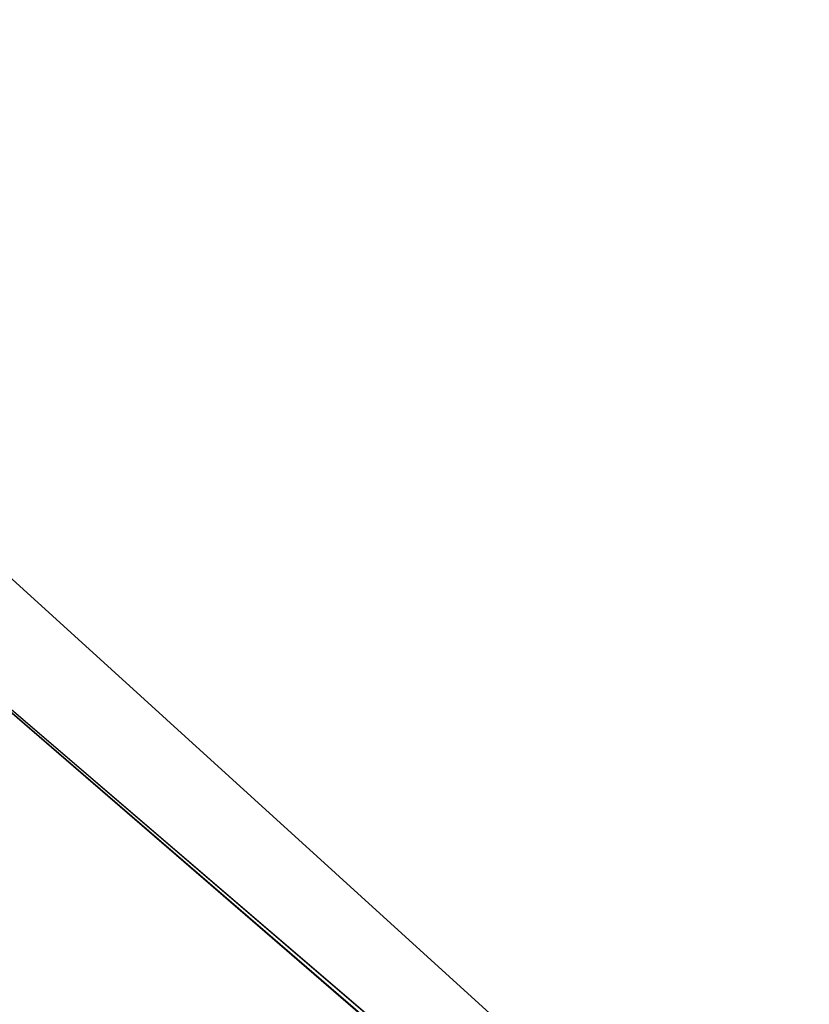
# Model space of a CAD drawing. Extents: x -775 to 775, y -775 to 775.
# Tile 31 of 256: x -494 to -488, y -557 to -550. Entities that reach past the tile are written whole.
import ezdxf

# ---------------------------------------------------------------- set-up
doc = ezdxf.new("R2010")
doc.units = 0
doc.layers.get('0').update_dxf_attribs({"color": 13, "linetype": 'CONTINUOUS'})

# ---------------------------------------------------------------- blocks, each defined once
blk = doc.blocks.new('OBJ_000001')
for p, q in [((-525.5285, -525.228), (-472.4871, -573.4021)), ((-472.4871, -573.4021, 3), (-525.5285, -525.228, 3)), ((-472.4871, -573.4021, 18.222), (-525.5285, -525.228, 18.222)), ((-472.4871, -573.4021, 38.9998), (-525.5285, -525.228, 38.9998)), ((-497.7221, -551.6448), (-472.4871, -573.4021, 18.222)), ((-497.7221, -551.6448), (-468.5978, -576.5846))]:
    blk.add_line(p, q)
at = {"color": 7}
mesh = blk.add_polyface(dxfattribs=at)
corners = [(-543.2111, -542.9005, 3), (-488.3851, -592.6957), (-543.2111, -542.9005), (-488.3851, -592.6957, 3)]
mesh.append_faces([[corners[k] for k in face] for face in [(0, 1, 2), (1, 0, 3)]], dxfattribs={"vtx0": -1, "color": 7})
mesh = blk.add_polyface(dxfattribs=at)
corners = [(-472.4871, -573.4021, 18.222), (-497.7221, -551.6448), (-468.5978, -576.5846)]
mesh.append_faces([[corners[k] for k in face] for face in [(0, 1, 2)]], dxfattribs={"color": 7})
blk = doc.blocks.new('OBJ_000002')
at = {"color": 8}
mesh = blk.add_polyface(dxfattribs=at)
corners = [(-499.7318, -553.8722, 30.1627), (-470.4898, -578.9127, 7), (-499.7318, -553.8722, 7), (-470.4898, -578.9127, 30.1627)]
mesh.append_faces([[corners[k] for k in face] for face in [(0, 1, 2), (1, 0, 3)]], dxfattribs={"vtx0": -1, "color": 8})
blk = doc.blocks.new('SKPE74C')
for name in ['OBJ_000002', 'OBJ_000001']:
    blk.add_blockref(name, (0, 0))

msp = doc.modelspace()

# ---------------------------------------------------------------- block references
msp.add_blockref('SKPE74C', (0, 0))

doc.saveas('drawing.dxf')
